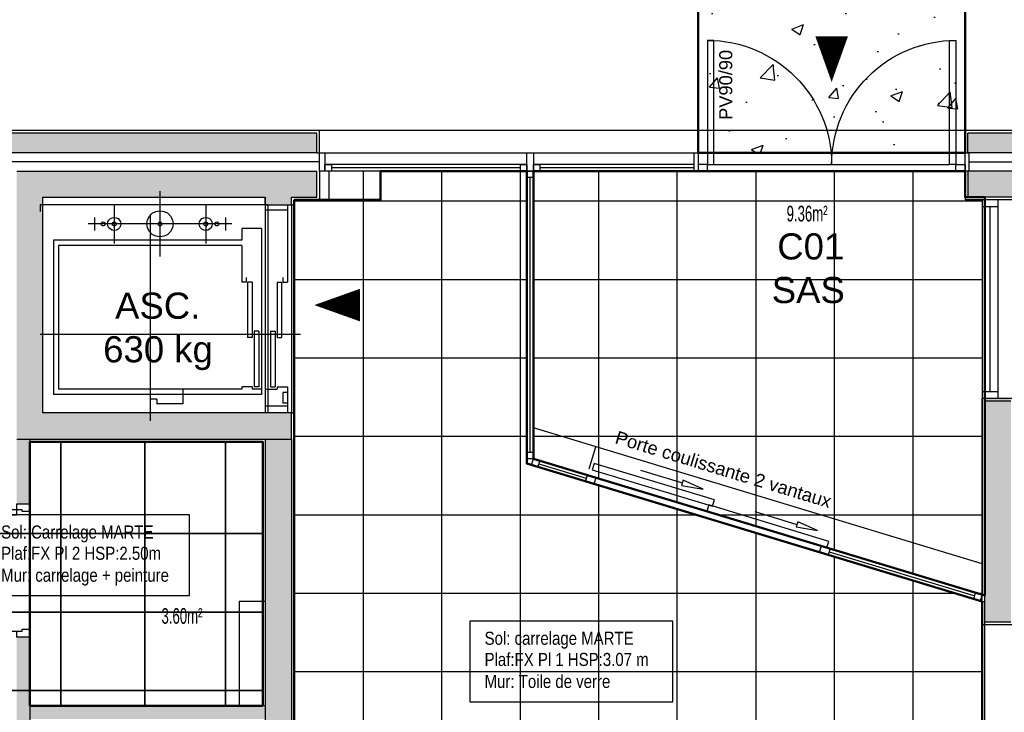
# Model space of a CAD drawing. Header units: millimetres. Extents: x -5134.9 to -5068.1, y -904.9 to -856.8.
# Tile 10 of 14: x -5099.3 to -5091.8, y -871.5 to -866.2. Entities that reach past the tile are written whole.
import ezdxf

# ---------------------------------------------------------------- set-up
doc = ezdxf.new("R2010")
doc.units = ezdxf.units.MM
doc.linetypes.add('CACHE', pattern=[9.524999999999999, 6.35, -3.175])
for name, color, linetype in [('D-CLDIST', 3, 'Continuous'), ('D-CLDOUB', 2, 'Continuous'), ('D-ISOLAT', 104, 'Continuous'), ('E-ASCENC', 30, 'Continuous'), ('H-CLOISON', 20, 'Continuous'), ('H-DALLAG', 9, 'Continuous'), ('H-FX PLAF 1', 91, 'Continuous'), ('H-PAROIS', 9, 'Continuous'), ('O-MENUISEXT', 1, 'Continuous'), ('O-MENUISINT', 6, 'Continuous'), ('R-TEXTE2', 1, 'Continuous'), ('R-TEXTESOL', 152, 'Continuous'), ('S-ELTVUS', 195, 'Continuous'), ('S-MACON', 4, 'Continuous'), ('T-TEXTE SURFACE', 31, 'Continuous'), ('V-ENDUIT', 3, 'Continuous')]:
    doc.layers.add(name, color=color, linetype=linetype)
doc.layers.add('H-FX PLAF 2', color=51, linetype='Continuous', lineweight=35)
doc.layers.add('SU-SURHAB', color=21, linetype='Continuous', lineweight=50, plot=False)
doc.layers.add('SU-SURHOB', color=225, linetype='Continuous', plot=False)
doc.styles.add('AAP Fort', font='swiss.ttf')
doc.styles.add('COTATION', font='arial.ttf', dxfattribs={"width": 0.6})
doc.styles.add('TEXTE', font='ARIALN.TTF')
doc.linetypes.add('ISOLATION', pattern='A,0.00254,-2.54,[134,ltypeshp.shx,S=2.54,R=0,X=-2.54,Y=0],-5.08,[134,ltypeshp.shx,S=2.54,R=180,X=2.54,Y=0],-2.54', length=10.16254)

# ---------------------------------------------------------------- blocks, each defined once
blk = doc.blocks.new('Pext_140')
for points in [[(-197, 0), (-192, 0), (-192, 95), (-197, 95)], [(-7, 0), (-12, 0), (-12, 95), (-7, 95)], [(-204, -5), (-197, -5), (-197, 0), (-204, 0)], [(0, -5), (-7, -5), (-7, 0), (0, 0)]]:
    blk.add_lwpolyline(points, close=True)
for centre, start, end in [((-197, 0), 0, 90), ((-7, 0), 90, 180)]:
    blk.add_arc(centre, 95, start, end)
blk = doc.blocks.new('Pint_Cloison10_93')
for points in [[(-8.499999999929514, -4.092726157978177e-12), (-4.499999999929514, -4.092726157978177e-12), (-4.499999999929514, 92.99999999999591), (-8.499999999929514, 92.99999999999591)], [(-95.99999999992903, -10.00000000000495), (-101.9999999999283, -10.00000000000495), (-101.9999999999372, -5.400124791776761e-12), (-97.49999999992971, -4.718003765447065e-12), (-97.49999999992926, -4.000000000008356), (-95.99999999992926, -4.000000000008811)]]:
    blk.add_lwpolyline(points, close=True)
blk.add_lwpolyline([(3.410605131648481e-12, -10.00000000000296), (-5.999999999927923, -10.00000000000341), (-5.999999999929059, -4.00000000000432), (-4.499999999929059, -4.000000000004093), (-4.499999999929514, -4.092726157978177e-12), (0, 0), (1.040234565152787e-09, -10.00000000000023)])
at = {"ltscale": 25}
blk.add_arc((-4.499999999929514, -4.206412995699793e-12), 93, 90, 180, dxfattribs=at)
blk = doc.blocks.new('D-FLECH3')
for p, q in [((-50.14238398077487, 2.273736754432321e-13), (-33.63163698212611, 2.071419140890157)), ((-33.63163698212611, -2.071419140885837), (-50.14238398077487, 2.273736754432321e-13)), ((-33.63163698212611, 2.071419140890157), (-33.63163698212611, -2.071419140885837)), ((0, 0), (-33.63163698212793, 1.13686837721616e-12))]:
    blk.add_line(p, q)
blk = doc.blocks.new('legende')
at = {"layer": 'R-TEXTESOL'}
blk.add_lwpolyline([(0, 0), (155.3888715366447, 0), (155.3888715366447, 61.59305084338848), (0, 61.59305084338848)], close=True, dxfattribs=at)
at = {"layer": 'R-TEXTESOL', "style": 'TEXTE'}
for tag, p in [('SOL:', (11.35308721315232, 43.50456019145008)), ('PLAFOND:', (11.35308721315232, 27.2827515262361)), ('PEINTURE:', (11.35308721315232, 10.49506660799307))]:
    blk.add_attdef(tag, p, '', height=10, dxfattribs=at)

msp = doc.modelspace()

# ---------------------------------------------------------------- hatches: boundary and pattern name
at = {"layer": 'H-CLOISON'}
h = msp.add_hatch(color=256, dxfattribs=at)
h.paths.add_polyline_path([(-5099.227953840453, -869.3699580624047), (-5099.327953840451, -869.3699580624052), (-5099.327953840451, -869.8649580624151), (-5099.227953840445, -869.8649580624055)])
h.paths.add_polyline_path([(-5100.24795384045, -869.5199580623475), (-5100.647953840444, -869.519958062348), (-5100.647953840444, -869.6199580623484), (-5100.24795384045, -869.6199580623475)])
h.paths.add_polyline_path([(-5100.407953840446, -867.739958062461), (-5100.507953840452, -867.7399580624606), (-5100.507953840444, -869.519958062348), (-5100.407953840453, -869.5199580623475)])
h = msp.add_hatch(color=256, dxfattribs=at)
h.paths.add_polyline_path([(-5099.227953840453, -870.8849580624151), (-5099.327953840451, -870.8849580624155), (-5099.327953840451, -873.2113534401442), (-5099.227953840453, -873.1864205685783)])
h.paths.add_polyline_path([(-5097.427953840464, -871.5099580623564), (-5097.427953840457, -871.409958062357), (-5099.227953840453, -871.4099580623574), (-5099.227953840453, -871.5099580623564)])
at = {"layer": 'H-DALLAG'}
h = msp.add_hatch(dxfattribs=at)
h.set_pattern_fill('AR-CONC', color=256, scale=0.004999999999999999, angle=-6.001522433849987, style=0)
h.set_pattern_definition([(49.99999999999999, (-5102.96515122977, -866.8373272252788), (0.91092334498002, -0.07969542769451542), [0.09524999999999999, -1.04775]), (355.0000000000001, (-5102.96515122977, -866.8373272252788), (-0.1762141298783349, 0.9552832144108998), [0.07619999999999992, -0.8381999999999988]), (100.451, (-5102.88924122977, -866.8439684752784), (0.7347125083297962, 0.8755834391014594), [0.08094999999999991, -0.8904499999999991]), (46.1842, (-5102.965151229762, -866.5833272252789), (1.355395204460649, -0.2102116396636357), [0.142875, -1.571625]), (96.63559999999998, (-5102.852201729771, -866.6008447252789), (1.187021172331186, 1.237127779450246), [0.1214249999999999, -1.335674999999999]), (351.1840000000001, (-5102.965151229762, -866.5833272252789), (1.187023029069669, 1.237125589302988), [0.1142999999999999, -1.257299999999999]), (21, (-5102.838151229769, -866.6468272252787), (0.7580743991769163, -0.5113275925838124), [0.09524999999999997, -1.04775]), (326.0000000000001, (-5102.838151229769, -866.6468272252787), (0.3090101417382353, 0.9209398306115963), [0.07619999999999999, -0.8381999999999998]), (71.4514, (-5102.774978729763, -866.6894377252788), (1.067082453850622, 0.4096142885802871), [0.08095, -0.89045]), (37.50000000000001, (-5102.96515122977, -866.8373272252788), (0.01544301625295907, 0.4227751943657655), [0, -0.8280399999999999, 0, -0.8509, 0, -0.841375]), (7.499999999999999, (-5102.96515122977, -866.8373272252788), (0.3340983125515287, 0.5009028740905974), [0, -0.48514, 0, -0.80899, 0, -0.320675]), (327.5, (-5103.248361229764, -866.8373272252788), (0.677952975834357, -0.02864371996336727), [0, -0.3174999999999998, 0, -0.9905999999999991, 0, -1.314449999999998]), (317.5, (-5103.375361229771, -866.8373272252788), (0.7406459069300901, 0.1271324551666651), [0, -0.41275, 0, -0.6578599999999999, 0, -0.9334499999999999])])
h.paths.add_polyline_path([(-5094.117951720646, -867.1799580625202), (-5092.077951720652, -867.1799580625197), (-5092.077951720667, -856.8299580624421), (-5094.117951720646, -856.8299580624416)])
at = {"layer": 'H-PAROIS', "true_color": 0x002f5f}
h = msp.add_hatch(color=158, dxfattribs=at)
h.dxf.hatch_style = 1
h.paths.add_polyline_path([(-5097.032955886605, -867.1799580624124), (-5097.032955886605, -867.0299580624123), (-5103.687953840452, -867.0299580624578), (-5103.687953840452, -867.1799580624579)])
h = msp.add_hatch(color=158, dxfattribs=at)
h.dxf.hatch_style = 1
h.paths.add_polyline_path([(-5091.077951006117, -867.179958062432), (-5091.077951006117, -867.0299580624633), (-5092.057951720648, -867.0299580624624), (-5092.057951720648, -867.1799580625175)])
h = msp.add_hatch(color=158, dxfattribs=at)
edge = h.paths.add_edge_path()
edge.add_line((-5097.227953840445, -869.3699580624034), (-5097.227953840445, -869.1699580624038))
edge.add_line((-5097.227953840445, -869.1699580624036), (-5099.127953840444, -869.1699580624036))
edge.add_line((-5099.127953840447, -869.1699580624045), (-5099.127953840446, -867.5199580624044))
edge.add_line((-5099.127953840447, -867.5199580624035), (-5097.427953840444, -867.519958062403))
edge.add_line((-5097.427953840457, -867.5199580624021), (-5097.42795384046, -867.5779460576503))
edge.add_line((-5097.42795384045, -867.5779460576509), (-5097.227953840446, -867.5779460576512))
edge.add_line((-5097.227953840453, -867.5779460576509), (-5097.22795384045, -867.5199580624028))
edge.add_line((-5097.227953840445, -867.5199580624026), (-5097.207953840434, -867.5199580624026))
edge.add_line((-5097.207953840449, -867.5199580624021), (-5097.207953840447, -867.3199580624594))
edge.add_line((-5097.207953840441, -867.3199580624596), (-5099.077953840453, -867.31995806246))
edge.add_arc((-5099.327953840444, -867.3199580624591), 0.2500000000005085, -6.001522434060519, -1.921875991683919e-10, ccw=False)
edge.add_arc((-5099.327953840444, -867.31995806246), 0.2499999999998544, -89.99999999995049, -6.001522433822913, ccw=False)
edge.add_line((-5099.327953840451, -867.5699580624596), (-5099.327953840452, -869.3699580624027))
edge.add_line((-5099.327953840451, -869.3699580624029), (-5097.227953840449, -869.3699580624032))
h.paths.add_polyline_path([(-5097.032955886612, -867.3199580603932), (-5097.207953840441, -867.3199580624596), (-5097.207953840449, -867.5199580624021), (-5097.032955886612, -867.5199580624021)])
edge = h.paths.add_edge_path()
edge.add_arc((-5099.327953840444, -867.3199580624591), 0.2500000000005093, 353.9984775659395, 359.9999999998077)
edge.add_line((-5099.077953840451, -867.3199580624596), (-5099.327953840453, -867.3199580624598))
edge.add_line((-5099.327953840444, -867.31995806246), (-5099.327953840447, -867.5699580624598))
edge.add_arc((-5099.327953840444, -867.31995806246), 0.2499999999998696, 270.0000000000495, 353.9984775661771)
h = msp.add_hatch(color=158, dxfattribs=at)
h.dxf.hatch_style = 1
h.paths.add_polyline_path([(-5091.077951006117, -867.5199580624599), (-5091.077951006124, -867.3199580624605), (-5092.062951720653, -867.3199580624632), (-5092.057951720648, -867.519958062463)])
h = msp.add_hatch(color=158, dxfattribs=at)
h.dxf.hatch_style = 1
h.paths.add_polyline_path([(-5091.727953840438, -869.0599580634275), (-5091.927953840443, -869.0599580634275), (-5091.927953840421, -870.7699580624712), (-5091.727953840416, -870.7699580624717)])
h = msp.add_hatch(color=158, dxfattribs=at)
h.dxf.hatch_style = 1
h.paths.add_polyline_path([(-5097.427953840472, -872.8906902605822), (-5097.227953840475, -872.8906902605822), (-5097.227953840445, -869.3699580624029), (-5097.427953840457, -869.3699580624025)])

# ---------------------------------------------------------------- linework, layer by layer
at = {"layer": 'D-CLDIST'}
for p, q in [((-5099.227953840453, -869.3699580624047), (-5099.227953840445, -869.8649580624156)), ((-5099.227953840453, -870.8849580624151), (-5099.227953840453, -873.1864205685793)), ((-5097.427953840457, -871.409958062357), (-5099.227953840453, -871.4099580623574))]:
    msp.add_line(p, q, dxfattribs=at)
at = {"layer": 'D-CLDOUB'}
for p, q in [((-5097.012955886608, -867.3199580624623), (-5097.012955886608, -867.5399580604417)), ((-5092.077951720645, -867.3199580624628), (-5092.077951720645, -867.5399580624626)), ((-5097.227953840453, -867.5779460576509), (-5097.207953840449, -867.5779460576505)), ((-5097.207953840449, -867.5779460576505), (-5097.207953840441, -867.5399580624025)), ((-5097.207953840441, -867.5399580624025), (-5097.207953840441, -867.5399580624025)), ((-5097.207953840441, -867.5399580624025), (-5097.012955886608, -867.5399580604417)), ((-5091.05795100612, -867.5399580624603), (-5092.077951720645, -867.5399580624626)), ((-5091.947953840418, -870.7899580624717), (-5091.947953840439, -869.059958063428)), ((-5091.707953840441, -869.0599580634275), (-5091.947953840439, -869.059958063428)), ((-5097.227953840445, -869.1699580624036), (-5097.207953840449, -869.1699580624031)), ((-5097.207953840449, -869.1699580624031), (-5097.207953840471, -872.9106902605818)), ((-5099.227953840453, -869.3899583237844), (-5097.447953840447, -869.3899583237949)), ((-5097.447953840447, -869.3899583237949), (-5097.447953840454, -870.6099578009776)), ((-5097.627953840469, -870.6099578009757), (-5097.627953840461, -871.4099578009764)), ((-5097.627953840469, -870.6099578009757), (-5097.427953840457, -870.6099578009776)), ((-5091.70795384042, -870.7899580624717), (-5091.947953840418, -870.7899580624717))]:
    msp.add_line(p, q, dxfattribs=at)
at = {"layer": 'D-ISOLAT', "color": 32, "linetype": 'ISOLATION', "ltscale": 0.005}
for p, q in [((-5097.012955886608, -867.2499580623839), (-5103.687953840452, -867.2499580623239)), ((-5092.047951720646, -867.249958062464), (-5091.087951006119, -867.2499580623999))]:
    msp.add_line(p, q, dxfattribs=at)
at = {"layer": 'E-ASCENC'}
for p, q in [((-5098.233157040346, -867.4738412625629), (-5098.233157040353, -867.9738920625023)), ((-5097.408004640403, -867.5779460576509), (-5099.148258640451, -867.5779460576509)), ((-5099.148258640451, -867.5779460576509), (-5099.148258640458, -867.6279460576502)), ((-5098.583207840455, -867.5738412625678), (-5098.583207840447, -867.8738920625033)), ((-5097.883106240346, -867.5738412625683), (-5097.883106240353, -867.8738920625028)), ((-5097.408004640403, -867.5779460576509), (-5097.408004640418, -869.1699580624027)), ((-5097.257953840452, -867.5779460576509), (-5097.257953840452, -868.1690444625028)), ((-5098.314084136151, -867.6651135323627), (-5098.291960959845, -867.6429903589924)), ((-5098.308207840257, -867.6489428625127), (-5098.308207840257, -869.2291460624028)), ((-5098.291960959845, -867.6429903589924), (-5098.264084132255, -867.628786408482)), ((-5098.264084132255, -867.628786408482), (-5098.233182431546, -867.6238920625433)), ((-5098.233182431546, -867.6238920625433), (-5098.202280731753, -867.6287864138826)), ((-5098.202280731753, -867.6287864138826), (-5098.174403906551, -867.6429903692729)), ((-5098.174403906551, -867.6429903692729), (-5098.152280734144, -867.6651135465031)), ((-5097.257928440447, -867.6191714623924), (-5097.428080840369, -867.6191714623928)), ((-5097.428055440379, -867.6191460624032), (-5097.428055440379, -869.1191460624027)), ((-5097.683182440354, -867.7238666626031), (-5098.783284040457, -867.7238666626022)), ((-5098.68323324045, -867.7238158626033), (-5098.733284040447, -867.7238158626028)), ((-5098.73325864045, -867.6737904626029), (-5098.73325864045, -867.7738920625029)), ((-5098.683233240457, -867.7238920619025), (-5098.68249908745, -867.7192568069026)), ((-5098.682499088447, -867.7285273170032), (-5098.683233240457, -867.7238920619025)), ((-5098.68249908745, -867.7192568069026), (-5098.680368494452, -867.715075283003)), ((-5098.680368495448, -867.7327088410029), (-5098.682499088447, -867.7285273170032)), ((-5098.677050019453, -867.7360273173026), (-5098.680368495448, -867.7327088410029)), ((-5098.680368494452, -867.715075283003), (-5098.677050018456, -867.7117568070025)), ((-5098.677050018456, -867.7117568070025), (-5098.672868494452, -867.7096262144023)), ((-5098.672868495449, -867.7381579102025), (-5098.677050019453, -867.7360273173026)), ((-5098.672868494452, -867.7096262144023), (-5098.668233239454, -867.7088920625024)), ((-5098.668233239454, -867.7088920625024), (-5098.663597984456, -867.7096262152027)), ((-5098.659416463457, -867.7360273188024), (-5098.663597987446, -867.7381579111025)), ((-5098.663597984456, -867.7096262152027), (-5098.659416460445, -867.7117568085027)), ((-5098.659416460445, -867.7117568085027), (-5098.656097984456, -867.715075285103)), ((-5098.656097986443, -867.732708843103), (-5098.659416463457, -867.7360273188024)), ((-5098.653967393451, -867.728527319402), (-5098.656097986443, -867.732708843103)), ((-5098.656097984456, -867.715075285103), (-5098.653967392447, -867.7192568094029)), ((-5098.653967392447, -867.7192568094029), (-5098.653233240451, -867.7238920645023)), ((-5098.653233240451, -867.7238920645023), (-5098.653967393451, -867.728527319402)), ((-5098.633233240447, -867.7238920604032), (-5098.630786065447, -867.7084412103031)), ((-5098.630786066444, -867.7393429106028), (-5098.633233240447, -867.7238920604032)), ((-5098.630786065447, -867.7084412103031), (-5098.62368408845, -867.694502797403)), ((-5098.62368408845, -867.694502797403), (-5098.612622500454, -867.6834412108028)), ((-5098.612622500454, -867.6834412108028), (-5098.598684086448, -867.6763392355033)), ((-5098.598684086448, -867.6763392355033), (-5098.583233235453, -867.6738920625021)), ((-5098.598233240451, -867.7238920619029), (-5098.597499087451, -867.7192568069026)), ((-5098.597499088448, -867.7285273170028), (-5098.598233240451, -867.7238920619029)), ((-5098.597499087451, -867.7192568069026), (-5098.595368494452, -867.7150752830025)), ((-5098.595368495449, -867.7327088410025), (-5098.597499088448, -867.7285273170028)), ((-5098.592050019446, -867.7360273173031), (-5098.595368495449, -867.7327088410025)), ((-5098.595368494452, -867.7150752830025), (-5098.592050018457, -867.7117568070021)), ((-5098.592050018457, -867.7117568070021), (-5098.587868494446, -867.7096262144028)), ((-5098.58786849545, -867.738157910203), (-5098.592050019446, -867.7360273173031)), ((-5098.587868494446, -867.7096262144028), (-5098.583233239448, -867.7088920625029)), ((-5098.583233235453, -867.6738920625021), (-5098.567782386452, -867.6763392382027)), ((-5098.583233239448, -867.7088920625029), (-5098.578597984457, -867.7096262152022)), ((-5098.574416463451, -867.7360273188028), (-5098.578597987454, -867.738157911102)), ((-5098.578597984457, -867.7096262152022), (-5098.574416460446, -867.7117568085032)), ((-5098.574416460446, -867.7117568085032), (-5098.57109798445, -867.7150752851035)), ((-5098.571097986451, -867.7327088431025), (-5098.574416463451, -867.7360273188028)), ((-5098.568967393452, -867.7285273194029), (-5098.571097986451, -867.7327088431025)), ((-5098.57109798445, -867.7150752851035), (-5098.568967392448, -867.7192568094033)), ((-5098.568967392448, -867.7192568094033), (-5098.568233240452, -867.7238920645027)), ((-5098.568233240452, -867.7238920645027), (-5098.568967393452, -867.7285273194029)), ((-5098.567782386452, -867.6763392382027), (-5098.553843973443, -867.6834412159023)), ((-5098.553843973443, -867.6834412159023), (-5098.542782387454, -867.6945028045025)), ((-5098.542782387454, -867.6945028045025), (-5098.535680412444, -867.7084412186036)), ((-5098.533233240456, -867.7238920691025), (-5098.535680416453, -867.7393429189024)), ((-5098.535680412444, -867.7084412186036), (-5098.533233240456, -867.7238920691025)), ((-5098.333182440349, -867.7238920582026), (-5098.328288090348, -867.6929903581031)), ((-5098.328288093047, -867.7547937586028), (-5098.333182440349, -867.7238920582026)), ((-5098.328288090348, -867.6929903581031), (-5098.314084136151, -867.6651135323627)), ((-5098.248182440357, -867.7238920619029), (-5098.247448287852, -867.7192568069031)), ((-5098.247448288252, -867.7285273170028), (-5098.248182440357, -867.7238920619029)), ((-5098.247448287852, -867.7192568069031), (-5098.245317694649, -867.715075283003)), ((-5098.24531769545, -867.7327088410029), (-5098.247448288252, -867.7285273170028)), ((-5098.241999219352, -867.7360273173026), (-5098.24531769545, -867.7327088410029)), ((-5098.245317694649, -867.715075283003), (-5098.241999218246, -867.711756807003)), ((-5098.241999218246, -867.711756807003), (-5098.237817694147, -867.7096262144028)), ((-5098.237817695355, -867.738157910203), (-5098.241999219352, -867.7360273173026)), ((-5098.237817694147, -867.7096262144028), (-5098.233182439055, -867.7088920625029)), ((-5098.233182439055, -867.7088920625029), (-5098.22854718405, -867.7096262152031)), ((-5098.224365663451, -867.7360273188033), (-5098.228547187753, -867.7381579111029)), ((-5098.22854718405, -867.7096262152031), (-5098.22436566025, -867.7117568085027)), ((-5098.22436566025, -867.7117568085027), (-5098.221047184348, -867.7150752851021)), ((-5098.221047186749, -867.7327088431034), (-5098.224365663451, -867.7360273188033)), ((-5098.218916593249, -867.7285273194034), (-5098.221047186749, -867.7327088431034)), ((-5098.221047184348, -867.7150752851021), (-5098.218916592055, -867.7192568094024)), ((-5098.218916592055, -867.7192568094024), (-5098.218182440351, -867.7238920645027)), ((-5098.218182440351, -867.7238920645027), (-5098.218916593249, -867.7285273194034)), ((-5098.152280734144, -867.6651135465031), (-5098.138076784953, -867.6929903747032)), ((-5098.133182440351, -867.7238920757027), (-5098.138076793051, -867.754793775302)), ((-5098.138076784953, -867.6929903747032), (-5098.133182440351, -867.7238920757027)), ((-5097.933131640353, -867.7238920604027), (-5097.930684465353, -867.7084412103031)), ((-5097.930684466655, -867.7393429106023), (-5097.933131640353, -867.7238920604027)), ((-5097.930684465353, -867.7084412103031), (-5097.923582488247, -867.694502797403)), ((-5097.923582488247, -867.694502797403), (-5097.912520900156, -867.6834412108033)), ((-5097.912520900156, -867.6834412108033), (-5097.898582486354, -867.6763392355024)), ((-5097.898582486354, -867.6763392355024), (-5097.883131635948, -867.6738920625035)), ((-5097.89813164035, -867.7238920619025), (-5097.897397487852, -867.7192568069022)), ((-5097.897397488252, -867.7285273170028), (-5097.89813164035, -867.7238920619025)), ((-5097.897397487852, -867.7192568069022), (-5097.895266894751, -867.7150752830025)), ((-5097.89526689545, -867.7327088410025), (-5097.897397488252, -867.7285273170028)), ((-5097.891948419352, -867.7360273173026), (-5097.89526689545, -867.7327088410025)), ((-5097.895266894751, -867.7150752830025), (-5097.891948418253, -867.7117568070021)), ((-5097.891948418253, -867.7117568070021), (-5097.887766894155, -867.7096262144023)), ((-5097.887766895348, -867.7381579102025), (-5097.891948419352, -867.7360273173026)), ((-5097.887766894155, -867.7096262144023), (-5097.883131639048, -867.7088920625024)), ((-5097.883131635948, -867.6738920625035), (-5097.867680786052, -867.6763392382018)), ((-5097.883131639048, -867.7088920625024), (-5097.87849638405, -867.7096262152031)), ((-5097.874314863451, -867.7360273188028), (-5097.878496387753, -867.7381579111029)), ((-5097.87849638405, -867.7096262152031), (-5097.87431486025, -867.7117568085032)), ((-5097.87431486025, -867.7117568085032), (-5097.870996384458, -867.7150752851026)), ((-5097.87099638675, -867.732708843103), (-5097.874314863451, -867.7360273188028)), ((-5097.868865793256, -867.7285273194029), (-5097.87099638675, -867.732708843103)), ((-5097.870996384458, -867.7150752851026), (-5097.868865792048, -867.7192568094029)), ((-5097.868865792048, -867.7192568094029), (-5097.868131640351, -867.7238920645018)), ((-5097.868131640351, -867.7238920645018), (-5097.868865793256, -867.7285273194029)), ((-5097.867680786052, -867.6763392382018), (-5097.853742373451, -867.6834412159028)), ((-5097.853742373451, -867.6834412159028), (-5097.842680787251, -867.6945028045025)), ((-5097.842680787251, -867.6945028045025), (-5097.835578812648, -867.7084412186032)), ((-5097.833131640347, -867.7238920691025), (-5097.83557881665, -867.7393429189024)), ((-5097.835578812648, -867.7084412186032), (-5097.833131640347, -867.7238920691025)), ((-5097.813233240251, -867.723892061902), (-5097.812499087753, -867.7192568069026)), ((-5097.812499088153, -867.7285273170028), (-5097.813233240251, -867.723892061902)), ((-5097.812499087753, -867.7192568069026), (-5097.810368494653, -867.7150752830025)), ((-5097.810368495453, -867.7327088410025), (-5097.812499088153, -867.7285273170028)), ((-5097.807050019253, -867.7360273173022), (-5097.810368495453, -867.7327088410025)), ((-5097.810368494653, -867.7150752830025), (-5097.807050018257, -867.7117568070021)), ((-5097.807050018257, -867.7117568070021), (-5097.802868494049, -867.7096262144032)), ((-5097.802868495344, -867.7381579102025), (-5097.807050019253, -867.7360273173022)), ((-5097.802868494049, -867.7096262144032), (-5097.798233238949, -867.708892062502)), ((-5097.798233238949, -867.708892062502), (-5097.793597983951, -867.7096262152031)), ((-5097.789416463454, -867.7360273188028), (-5097.793597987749, -867.7381579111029)), ((-5097.793597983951, -867.7096262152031), (-5097.789416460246, -867.7117568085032)), ((-5097.789416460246, -867.7117568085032), (-5097.786097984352, -867.715075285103)), ((-5097.786097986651, -867.7327088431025), (-5097.789416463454, -867.7360273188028)), ((-5097.78396739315, -867.7285273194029), (-5097.786097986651, -867.7327088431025)), ((-5097.786097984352, -867.715075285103), (-5097.78396739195, -867.7192568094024)), ((-5097.78396739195, -867.7192568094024), (-5097.783233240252, -867.7238920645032)), ((-5097.783233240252, -867.7238920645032), (-5097.78396739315, -867.7285273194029)), ((-5097.73318244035, -867.7239174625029), (-5097.783233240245, -867.7239174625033)), ((-5097.733207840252, -867.6738412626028), (-5097.733207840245, -867.7739428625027)), ((-5098.668233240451, -867.7388920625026), (-5098.672868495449, -867.7381579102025)), ((-5098.663597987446, -867.7381579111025), (-5098.668233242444, -867.738892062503)), ((-5098.623684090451, -867.7532813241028), (-5098.630786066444, -867.7393429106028)), ((-5098.612622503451, -867.7643429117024), (-5098.623684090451, -867.7532813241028)), ((-5098.598684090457, -867.7714448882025), (-5098.612622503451, -867.7643429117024)), ((-5098.583233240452, -867.7738920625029), (-5098.598684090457, -867.7714448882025)), ((-5098.583233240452, -867.7388920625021), (-5098.58786849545, -867.738157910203)), ((-5098.56778239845, -867.7714448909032), (-5098.583233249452, -867.7738920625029)), ((-5098.578597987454, -867.738157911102), (-5098.583233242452, -867.7388920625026)), ((-5098.553843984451, -867.7643429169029), (-5098.56778239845, -867.7714448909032)), ((-5098.542782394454, -867.7532813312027), (-5098.553843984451, -867.7643429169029)), ((-5098.535680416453, -867.7393429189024), (-5098.542782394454, -867.7532813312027)), ((-5098.314084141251, -867.7826705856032), (-5098.328288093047, -867.7547937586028)), ((-5098.291960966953, -867.8047937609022), (-5098.314084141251, -867.7826705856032)), ((-5098.264084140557, -867.8189977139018), (-5098.291960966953, -867.8047937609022)), ((-5098.23318244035, -867.738892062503), (-5098.237817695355, -867.738157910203)), ((-5098.228547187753, -867.7381579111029), (-5098.233182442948, -867.738892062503)), ((-5098.174403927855, -867.8047937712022), (-5098.202280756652, -867.8189977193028)), ((-5098.152280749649, -867.7826705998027), (-5098.174403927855, -867.8047937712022)), ((-5098.138076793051, -867.754793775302), (-5098.152280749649, -867.7826705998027)), ((-5097.923582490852, -867.7532813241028), (-5097.930684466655, -867.7393429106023)), ((-5097.912520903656, -867.7643429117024), (-5097.923582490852, -867.7532813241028)), ((-5097.89858249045, -867.7714448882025), (-5097.912520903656, -867.7643429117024)), ((-5097.88313164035, -867.7738920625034), (-5097.89858249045, -867.7714448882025)), ((-5097.88313164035, -867.7388920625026), (-5097.887766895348, -867.7381579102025)), ((-5097.867680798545, -867.7714448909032), (-5097.883131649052, -867.7738920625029)), ((-5097.878496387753, -867.7381579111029), (-5097.883131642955, -867.738892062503)), ((-5097.853742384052, -867.764342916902), (-5097.867680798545, -867.7714448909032)), ((-5097.842680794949, -867.7532813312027), (-5097.853742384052, -867.764342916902)), ((-5097.83557881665, -867.7393429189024), (-5097.842680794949, -867.7532813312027)), ((-5097.798233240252, -867.7388920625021), (-5097.802868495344, -867.7381579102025)), ((-5097.793597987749, -867.7381579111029), (-5097.798233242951, -867.738892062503)), ((-5097.458080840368, -867.7589174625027), (-5097.60818244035, -867.7589174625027)), ((-5097.60815704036, -867.7588920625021), (-5097.608157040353, -867.8489428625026)), ((-5097.45810624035, -867.758892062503), (-5097.458106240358, -869.0291460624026)), ((-5097.608131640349, -867.8489682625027), (-5099.048284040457, -867.8489682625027)), ((-5099.048258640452, -867.848942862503), (-5099.048258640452, -869.0291460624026)), ((-5098.23318244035, -867.8238920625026), (-5098.264084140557, -867.8189977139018)), ((-5098.202280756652, -867.8189977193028), (-5098.233182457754, -867.8238920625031)), ((-5099.00820784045, -867.8890444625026), (-5099.00820784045, -868.9890444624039)), ((-5097.608131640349, -867.889019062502), (-5099.008182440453, -867.8890190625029)), ((-5097.608157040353, -867.8890444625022), (-5097.608157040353, -868.1690444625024)), ((-5097.573080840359, -868.1690190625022), (-5097.608182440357, -868.1690190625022)), ((-5097.573106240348, -868.1339936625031), (-5097.573106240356, -868.1690444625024)), ((-5097.527979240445, -868.1690190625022), (-5097.563080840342, -868.1690190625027)), ((-5097.563055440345, -868.168993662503), (-5097.563055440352, -868.5940444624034)), ((-5097.52800464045, -868.1689936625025), (-5097.528004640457, -868.594044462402)), ((-5097.33818244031, -868.1690190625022), (-5097.303080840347, -868.1690190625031)), ((-5097.338157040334, -868.1689936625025), (-5097.338157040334, -868.594044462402)), ((-5097.303106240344, -868.1689936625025), (-5097.303106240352, -868.594044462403)), ((-5097.293080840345, -868.1690190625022), (-5097.257928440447, -868.1690190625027)), ((-5097.293055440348, -868.1339936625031), (-5097.293055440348, -868.1690444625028)), ((-5097.477877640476, -868.5440698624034), (-5097.512979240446, -868.5440698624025)), ((-5097.512953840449, -868.5440444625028), (-5097.512953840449, -868.9690444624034)), ((-5097.477903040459, -868.5440444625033), (-5097.477903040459, -868.9690444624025)), ((-5097.388284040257, -868.5440698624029), (-5097.353182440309, -868.5440698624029)), ((-5097.388258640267, -868.5440444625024), (-5097.388258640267, -868.9690952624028)), ((-5097.353207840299, -868.5440444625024), (-5097.353207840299, -868.9690952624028)), ((-5097.157928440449, -868.5690190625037), (-5099.148284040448, -868.5690190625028)), ((-5097.52797924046, -868.5940190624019), (-5097.563080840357, -868.5940190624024)), ((-5097.338182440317, -868.5940190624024), (-5097.303080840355, -868.5940190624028)), ((-5097.60818244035, -868.9890698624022), (-5099.008182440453, -868.9890698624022)), ((-5098.308258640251, -868.9890444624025), (-5098.308258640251, -869.0641968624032)), ((-5098.058207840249, -868.989044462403), (-5098.058207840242, -869.0991968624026)), ((-5097.528080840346, -868.9690698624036), (-5097.60818244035, -868.9690698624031)), ((-5097.608157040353, -868.9690444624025), (-5097.608157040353, -868.9890444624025)), ((-5097.458080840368, -868.9891206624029), (-5097.528131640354, -868.9891206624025)), ((-5097.52810624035, -868.969044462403), (-5097.52810624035, -868.989146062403)), ((-5097.477877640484, -868.9690698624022), (-5097.512979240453, -868.9690698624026)), ((-5097.428080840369, -868.9891206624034), (-5097.338030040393, -868.9891206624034)), ((-5097.388284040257, -868.9690698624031), (-5097.353182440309, -868.9690698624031)), ((-5097.338080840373, -868.9690698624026), (-5097.257928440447, -868.9690698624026)), ((-5097.338055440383, -868.969044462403), (-5097.338055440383, -868.9891460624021)), ((-5097.257928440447, -869.0140190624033), (-5097.293030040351, -869.0140190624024)), ((-5097.293004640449, -869.0139936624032), (-5097.293004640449, -869.0940952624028)), ((-5097.257953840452, -868.9690444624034), (-5097.257953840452, -869.1699580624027)), ((-5097.458080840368, -869.0291206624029), (-5099.048284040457, -869.0291206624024)), ((-5098.258131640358, -869.064171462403), (-5098.308284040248, -869.0641714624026)), ((-5098.258157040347, -869.0641460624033), (-5098.258157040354, -869.0991968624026)), ((-5098.058182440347, -869.0991714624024), (-5098.258182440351, -869.0991714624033)), ((-5097.257928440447, -869.1191206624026), (-5097.428080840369, -869.119120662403)), ((-5097.257928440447, -869.0940698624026), (-5097.293030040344, -869.0940698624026))]:
    msp.add_line(p, q, dxfattribs=at)
at = {"layer": 'H-FX PLAF 1', "linetype": 'CACHE'}
for p, q in [((-5096.677953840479, -871.9099580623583), (-5096.677953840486, -867.319958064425)), ((-5096.077953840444, -871.909958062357), (-5096.077953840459, -867.3199580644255)), ((-5095.477953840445, -871.909958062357), (-5095.47795384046, -867.3199580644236)), ((-5094.877953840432, -869.6714725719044), (-5094.877953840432, -867.319958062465)), ((-5094.277953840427, -869.853290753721), (-5094.277953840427, -867.3199580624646)), ((-5093.677953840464, -867.3199580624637), (-5093.677953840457, -870.035108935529)), ((-5093.077953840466, -867.3199580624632), (-5093.077953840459, -870.2169271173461)), ((-5092.477953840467, -867.3199580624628), (-5092.477953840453, -870.3987452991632)), ((-5095.427951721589, -867.5512677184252), (-5097.207953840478, -867.5512677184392)), ((-5091.947953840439, -867.5512677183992), (-5095.377951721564, -867.5512677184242)), ((-5095.427951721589, -868.1512677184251), (-5097.207953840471, -868.1512677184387)), ((-5091.947953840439, -868.1512677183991), (-5095.377951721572, -868.1512677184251)), ((-5095.427951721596, -868.751267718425), (-5097.207953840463, -868.7512677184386)), ((-5091.947953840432, -868.751267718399), (-5095.377951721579, -868.751267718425)), ((-5095.427951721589, -869.3512677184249), (-5097.207953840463, -869.3512677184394)), ((-5091.947953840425, -869.3512677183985), (-5095.377951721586, -869.3512677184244)), ((-5094.877953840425, -871.909958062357), (-5094.877953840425, -869.7237178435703)), ((-5094.277953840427, -871.9099580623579), (-5094.277953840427, -869.9055360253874)), ((-5094.127039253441, -869.9512677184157), (-5097.207953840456, -869.9512677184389)), ((-5091.947953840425, -869.9512677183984), (-5093.954629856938, -869.9512677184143)), ((-5093.677953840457, -870.0873542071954), (-5093.677953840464, -873.6899580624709)), ((-5093.077953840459, -870.2691723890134), (-5093.077953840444, -873.7825773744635)), ((-5092.47795384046, -870.4509905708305), (-5092.477953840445, -873.6899580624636)), ((-5092.147039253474, -870.5512677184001), (-5097.207953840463, -870.5512677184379)), ((-5091.947953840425, -870.5512677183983), (-5091.974629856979, -870.5512677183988)), ((-5091.947953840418, -871.1512677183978), (-5097.207953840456, -871.1512677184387))]:
    msp.add_line(p, q, dxfattribs=at)
for points in [[(-5097.207953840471, -871.9099580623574), (-5093.93795172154, -871.9099580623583), (-5093.93795172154, -873.6899580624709), (-5091.927954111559, -873.6899575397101), (-5091.927953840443, -870.6176572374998), (-5095.427951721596, -869.5570518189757), (-5095.427951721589, -867.3199580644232), (-5096.942955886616, -867.3199580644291), (-5096.942955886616, -867.5399580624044), (-5097.207953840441, -867.5399580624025), (-5097.207953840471, -871.9099580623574)], [(-5095.377951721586, -867.319958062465), (-5092.077951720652, -867.3199580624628), (-5092.077951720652, -867.539958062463), (-5091.947953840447, -867.5399580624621), (-5091.947953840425, -870.5593513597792), (-5095.377951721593, -869.5199580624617), (-5095.37795172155, -867.3199580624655)]]:
    msp.add_lwpolyline(points, dxfattribs=at)
at = {"layer": 'H-FX PLAF 2', "linetype": 'CACHE'}
for p, q in [((-5098.991567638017, -869.3899583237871), (-5098.991567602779, -871.4099580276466)), ((-5098.348910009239, -869.389958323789), (-5098.348910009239, -871.4099580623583)), ((-5097.73300535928, -869.3899583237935), (-5097.733005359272, -871.4099580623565)), ((-5101.567953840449, -870.0928241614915), (-5097.447953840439, -870.0928241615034)), ((-5101.567953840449, -870.6928241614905), (-5097.447953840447, -870.692824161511)), ((-5101.567953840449, -871.2928241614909), (-5097.447953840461, -871.29282416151))]:
    msp.add_line(p, q, dxfattribs=at)
at = {"layer": 'O-MENUISEXT', "ltscale": 250}
for p, q in [((-5095.427951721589, -867.2699580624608), (-5096.972955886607, -867.269958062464)), ((-5094.147951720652, -867.2699580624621), (-5095.377951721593, -867.2699580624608)), ((-5095.427951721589, -867.319958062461), (-5096.972955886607, -867.3199580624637)), ((-5095.477951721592, -867.2949580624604), (-5096.922955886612, -867.2949580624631)), ((-5095.427951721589, -867.319958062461), (-5095.427951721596, -869.5570518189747)), ((-5094.147951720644, -867.3199580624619), (-5095.377951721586, -867.319958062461)), ((-5095.377951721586, -867.319958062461), (-5095.377951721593, -869.5199580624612)), ((-5094.147951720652, -867.2949580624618), (-5095.327951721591, -867.294958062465)), ((-5095.402951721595, -869.469958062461), (-5095.402951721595, -867.3699580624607)), ((-5094.966430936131, -869.6446602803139), (-5095.377951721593, -869.5199580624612)), ((-5094.980931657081, -869.6925126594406), (-5095.427951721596, -869.5570518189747)), ((-5095.337350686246, -869.5583840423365), (-5094.973681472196, -869.6685870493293)), ((-5091.927953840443, -870.5654119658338), (-5093.109803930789, -870.2072757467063)), ((-5091.927953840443, -870.6176572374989), (-5093.124304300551, -870.2551269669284)), ((-5093.117054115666, -870.2312013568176), (-5092.004230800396, -870.5684216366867))]:
    msp.add_line(p, q, dxfattribs=at)
at = {"layer": 'O-MENUISEXT', "linetype": 'CACHE'}
for p, q in [((-5091.947953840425, -870.3242477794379), (-5095.377951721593, -869.2848535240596)), ((-5094.951931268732, -869.5968113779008), (-5094.901179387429, -869.4293301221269))]:
    msp.add_line(p, q, dxfattribs=at)
at = {"layer": 'O-MENUISEXT'}
for points in [[(-5096.972955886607, -867.3199580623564), (-5097.012955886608, -867.3199580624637), (-5097.012955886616, -867.1799580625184), (-5096.972955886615, -867.1799580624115)], [(-5095.377951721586, -867.3199580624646), (-5095.427951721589, -867.3199580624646), (-5095.427951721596, -867.1799580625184), (-5095.377951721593, -867.1799580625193)], [(-5094.117951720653, -867.3199580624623), (-5094.147951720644, -867.3199580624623), (-5094.147951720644, -867.1799580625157), (-5094.117951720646, -867.1799580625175)], [(-5092.047951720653, -867.3199580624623), (-5094.147951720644, -867.319958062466), (-5094.147951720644, -867.1799580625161), (-5092.047951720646, -867.1799580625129)], [(-5092.047951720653, -867.3199580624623), (-5092.077951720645, -867.3199580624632), (-5092.077951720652, -867.179958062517), (-5092.047951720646, -867.179958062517)]]:
    msp.add_lwpolyline(points, close=True, dxfattribs=at)
at = {"layer": 'O-MENUISEXT', "ltscale": 250}
for points in [[(-5096.922955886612, -867.3199580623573), (-5096.972955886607, -867.3199580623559), (-5096.972955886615, -867.2699580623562), (-5096.922955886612, -867.2699580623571)], [(-5095.427951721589, -867.319958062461), (-5095.477951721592, -867.31995806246), (-5095.477951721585, -867.2699580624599), (-5095.427951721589, -867.2699580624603)], [(-5095.327951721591, -867.3199580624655), (-5095.377951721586, -867.319958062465), (-5095.377951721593, -867.2699580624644), (-5095.327951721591, -867.2699580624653)], [(-5095.377951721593, -867.3699580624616), (-5095.427951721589, -867.3699580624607), (-5095.427951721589, -867.319958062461), (-5095.377951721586, -867.3199580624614)], [(-5095.377951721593, -869.5199580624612), (-5095.427951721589, -869.5199580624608), (-5095.427951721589, -869.4699580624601), (-5095.377951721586, -869.469958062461)], [(-5095.344600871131, -869.5823096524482), (-5095.392452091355, -869.5678092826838), (-5095.377951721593, -869.5199580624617), (-5095.330100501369, -869.5344584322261)], [(-5094.009261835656, -869.8824675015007), (-5093.994761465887, -869.8346162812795), (-5094.913504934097, -869.5562091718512), (-5094.928005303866, -869.6040603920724)], [(-5094.980931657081, -869.6925126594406), (-5094.913939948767, -869.7128131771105), (-5094.899439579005, -869.6649619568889), (-5094.966431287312, -869.6446614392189)], [(-5093.133729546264, -870.2000255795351), (-5093.119229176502, -870.1521743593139), (-5094.037972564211, -869.8737672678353), (-5094.052472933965, -869.9216184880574)], [(-5093.124304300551, -870.2551269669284), (-5093.191296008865, -870.2348264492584), (-5093.176795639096, -870.1869752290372), (-5093.109803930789, -870.2072757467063)], [(-5091.962454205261, -870.6072025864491), (-5092.011480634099, -870.5923460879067), (-5091.996980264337, -870.5444948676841), (-5091.947953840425, -870.5593513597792)]]:
    msp.add_lwpolyline(points, close=True, dxfattribs=at)
at = {"layer": 'O-MENUISINT'}
for p, q in [((-5091.947953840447, -867.5399580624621), (-5091.947953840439, -869.059958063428)), ((-5091.827953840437, -867.5399580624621), (-5091.827953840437, -869.059958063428)), ((-5091.947953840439, -867.5899580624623), (-5091.827953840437, -867.5899580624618)), ((-5091.887953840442, -867.5899580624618), (-5091.887953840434, -869.0071270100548)), ((-5091.947953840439, -869.0071270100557), (-5091.827953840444, -869.0071270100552))]:
    msp.add_line(p, q, dxfattribs=at)
at = {"layer": 'R-TEXTE2'}
for points in [[(-5093.097951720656, -866.6386527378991, 0, 0.2499999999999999, 0), (-5093.097951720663, -866.2886527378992, 0, 0, 0)], [(-5097.053433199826, -868.3449580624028, 0, 0.25, 0), (-5096.703433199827, -868.3449580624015, 0, 0, 0)]]:
    msp.add_lwpolyline(points, format="xyseb", dxfattribs=at)
at = {"layer": 'S-ELTVUS'}
for p, q in [((-5096.972955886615, -867.1799580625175), (-5092.077951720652, -867.1799580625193)), ((-5093.997951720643, -867.2699580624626), (-5092.197951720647, -867.2699580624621)), ((-5097.227953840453, -867.5779460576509), (-5097.227953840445, -869.1699580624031))]:
    msp.add_line(p, q, dxfattribs=at)
at = {"layer": 'S-MACON'}
for p, q in [((-5097.032955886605, -867.0299580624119), (-5103.687953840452, -867.0299580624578)), ((-5097.032955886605, -867.179958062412), (-5097.032955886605, -867.0299580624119)), ((-5091.077951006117, -867.0299580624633), (-5092.057951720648, -867.0299580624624)), ((-5092.057951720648, -867.1799580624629), (-5092.057951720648, -867.0299580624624)), ((-5097.032955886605, -867.179958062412), (-5103.687953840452, -867.1799580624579)), ((-5091.077951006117, -867.1799580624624), (-5092.057951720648, -867.1799580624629)), ((-5099.327953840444, -867.31995806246), (-5097.032955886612, -867.3199580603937)), ((-5092.057951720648, -867.3199580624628), (-5092.057951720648, -867.519958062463)), ((-5091.077951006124, -867.3199580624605), (-5092.057951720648, -867.3199580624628)), ((-5099.127953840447, -869.169958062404), (-5099.127953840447, -867.519958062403)), ((-5099.127953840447, -867.5199580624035), (-5097.427953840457, -867.5199580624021)), ((-5097.42795384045, -867.5779460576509), (-5097.427953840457, -867.519958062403)), ((-5097.42795384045, -867.5779460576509), (-5097.227953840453, -867.5779460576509)), ((-5097.227953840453, -867.5779460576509), (-5097.227953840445, -867.5199580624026)), ((-5097.227953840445, -867.5199580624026), (-5097.032955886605, -867.5199580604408)), ((-5091.077951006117, -867.5199580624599), (-5092.057951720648, -867.519958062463)), ((-5091.927953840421, -870.7699580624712), (-5091.927953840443, -869.079958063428)), ((-5091.727953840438, -869.0799580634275), (-5091.927953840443, -869.079958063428)), ((-5097.227953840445, -869.1699580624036), (-5099.127953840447, -869.1699580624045)), ((-5097.227953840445, -869.3699580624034), (-5097.227953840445, -869.1699580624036)), ((-5099.327953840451, -869.3699580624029), (-5097.227953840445, -869.3699580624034)), ((-5097.42795384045, -869.3699580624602), (-5097.427953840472, -872.8906902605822)), ((-5097.427953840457, -869.3699580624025), (-5097.227953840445, -869.3699580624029)), ((-5097.227953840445, -869.3699580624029), (-5097.227953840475, -872.8906902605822)), ((-5091.727953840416, -870.7699580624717), (-5091.927953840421, -870.7699580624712))]:
    msp.add_line(p, q, dxfattribs=at)
at = {"layer": 'S-MACON', "linetype": 'Continuous'}
msp.add_line((-5097.032955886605, -867.5199580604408), (-5097.032955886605, -867.3199580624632), dxfattribs=at)
at = {"layer": 'SU-SURHAB'}
for points in [[(-5094.117951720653, -867.1799580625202), (-5092.077951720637, -867.179958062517), (-5092.077951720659, -856.8299580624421), (-5094.117951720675, -856.8299580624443)], [(-5097.207953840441, -867.5399580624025), (-5096.547951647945, -867.5399580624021), (-5096.547951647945, -867.3199580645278), (-5095.427951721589, -867.3199580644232), (-5095.427951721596, -869.5570518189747), (-5091.947953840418, -870.6115966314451), (-5091.947953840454, -873.6899580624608), (-5093.93795172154, -873.6899580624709), (-5093.93795172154, -879.2356902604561), (-5097.207953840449, -879.2356902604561)], [(-5095.377951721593, -869.5199580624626), (-5091.927953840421, -870.5654119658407), (-5091.927953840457, -867.5199580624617), (-5092.077951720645, -867.5199580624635), (-5092.077951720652, -867.3199580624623), (-5095.377951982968, -867.31995806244)], [(-5099.227953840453, -871.4099580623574), (-5097.447953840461, -871.4099578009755), (-5097.447953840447, -869.389958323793), (-5099.227953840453, -869.3899583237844)]]:
    msp.add_lwpolyline(points, close=True, dxfattribs=at)
at = {"layer": 'SU-SURHOB'}
msp.add_lwpolyline([(-5109.988872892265, -879.7956902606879), (-5097.427953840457, -879.7956902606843), (-5097.42795384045, -894.0285216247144), (-5102.517953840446, -894.0285213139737), (-5102.517953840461, -904.9385213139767), (-5097.207953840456, -904.938521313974), (-5097.207953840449, -901.7985265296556), (-5091.947956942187, -901.7985213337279), (-5091.947953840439, -904.938521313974), (-5091.707953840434, -904.938521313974), (-5091.707953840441, -904.1685213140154), (-5074.29795172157, -904.1685213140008), (-5074.29795172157, -904.9385213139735), (-5074.057951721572, -904.938521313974), (-5074.057951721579, -891.6485213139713), (-5091.727953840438, -891.6485213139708), (-5091.727953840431, -880.8985213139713), (-5068.152317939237, -880.8985213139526), (-5068.152317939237, -869.0999580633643), (-5074.293976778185, -869.0999580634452), (-5073.937726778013, -867.0099580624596), (-5103.487958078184, -867.0099580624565), (-5103.487958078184, -862.4299580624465), (-5112.40266665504, -862.4299580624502)], dxfattribs=at)
msp.add_lwpolyline([(-5099.127953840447, -867.5199580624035), (-5097.427953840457, -867.519958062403), (-5097.42795384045, -869.1699580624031), (-5099.127953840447, -869.1699580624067)], close=True, dxfattribs=at)
at = {"layer": 'V-ENDUIT'}
for p, q in [((-5097.012955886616, -867.0099580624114), (-5103.687953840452, -867.0099580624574)), ((-5097.012955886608, -867.1799580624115), (-5097.012955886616, -867.0099580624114)), ((-5091.057951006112, -867.0099580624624), (-5092.077951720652, -867.0099580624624)), ((-5092.077951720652, -867.1799580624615), (-5092.077951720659, -867.0099580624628)), ((-5097.032955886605, -867.179958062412), (-5097.012955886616, -867.1799580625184))]:
    msp.add_line(p, q, dxfattribs=at)

# ---------------------------------------------------------------- block references
at = {"layer": 'O-MENUISEXT', "xscale": -0.01, "yscale": 0.009999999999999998, "zscale": 0.009999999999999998, "rotation": 359.9999999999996}
msp.add_blockref('Pext_140', (-5094.117951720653, -867.2699580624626), dxfattribs=at)
at = {"layer": 'O-MENUISEXT', "ltscale": 250, "xscale": -0.01, "yscale": 0.009999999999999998, "zscale": 0.009999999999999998, "rotation": 343.1415776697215}
for p in [(-5094.560651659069, -869.6071258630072), (-5093.685119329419, -869.9246839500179)]:
    msp.add_blockref('D-FLECH3', p, dxfattribs=at)
at = {"layer": 'O-MENUISINT', "xscale": 0.009999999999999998, "yscale": 0.009999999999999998, "zscale": 0.009999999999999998, "rotation": 90.00000000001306}
msp.add_blockref('Pint_Cloison10_93', (-5099.327953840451, -869.8649580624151), dxfattribs=at)
at = {"layer": 'R-TEXTESOL', "xscale": 0.01, "yscale": 0.01, "zscale": 0.01}
for p, values in [((-5099.561243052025, -870.565888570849), {'SOL:': 'Sol: Carrelage MARTE', 'PLAFOND:': 'Plaf:FX Pl 2 HSP:2.50m ', 'PEINTURE:': 'Mur: carrelage + peinture'}), ((-5095.864949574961, -871.3784937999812), {'SOL:': 'Sol: carrelage MARTE', 'PLAFOND:': 'Plaf:FX Pl 1 HSP:3.07 m ', 'PEINTURE:': 'Mur: Toile de verre'})]:
    msp.add_blockref('legende', p, dxfattribs=at).add_auto_attribs(values)

# ---------------------------------------------------------------- texts
at = {"layer": 'O-MENUISEXT', "insert": (-5093.907061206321, -866.6604744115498), "char_height": 0.09999999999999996, "width": 0.8999999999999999, "attachment_point": 5, "rotation": 89.99999999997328, "style": 'AAP Fort'}
msp.add_mtext('PV90/90', dxfattribs=at)
at = {"layer": 'O-MENUISEXT', "ltscale": 250, "insert": (-5093.926115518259, -869.6022506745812), "char_height": 0.09999999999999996, "width": 2.449001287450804, "attachment_point": 5, "rotation": 343.14158657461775, "style": 'AAP Fort'}
msp.add_mtext('\\A1;Porte coulissante 2 vantaux', dxfattribs=at)
at = {"layer": 'R-TEXTE2', "width": 1.684145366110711, "attachment_point": 4, "style": 'AAP Fort'}
for s, insert, char_height in [('\\pi0.6184;{\\fArial|b0|i0|c0|p34;C01\\P\\pi0.57611;SAS}', (-5094.132219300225, -868.064275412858), 0.2), ('\\pi0.52816;{\\fArial|b0|i0|c0|p34;ASC.\\P\\pi0.43723;630 kg}', (-5099.104800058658, -868.5463154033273), 0.1999999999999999)]:
    msp.add_mtext(s, dxfattribs=dict(at, insert=insert, char_height=char_height))
at = {"layer": 'T-TEXTE SURFACE', "char_height": 0.12, "attachment_point": 1, "style": 'COTATION'}
for s, insert in [('9.36m²', (-5093.442150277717, -867.5849143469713)), ('3.60m²', (-5098.221629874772, -870.6625932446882))]:
    msp.add_mtext(s, dxfattribs=dict(at, insert=insert))

doc.saveas('drawing.dxf')
